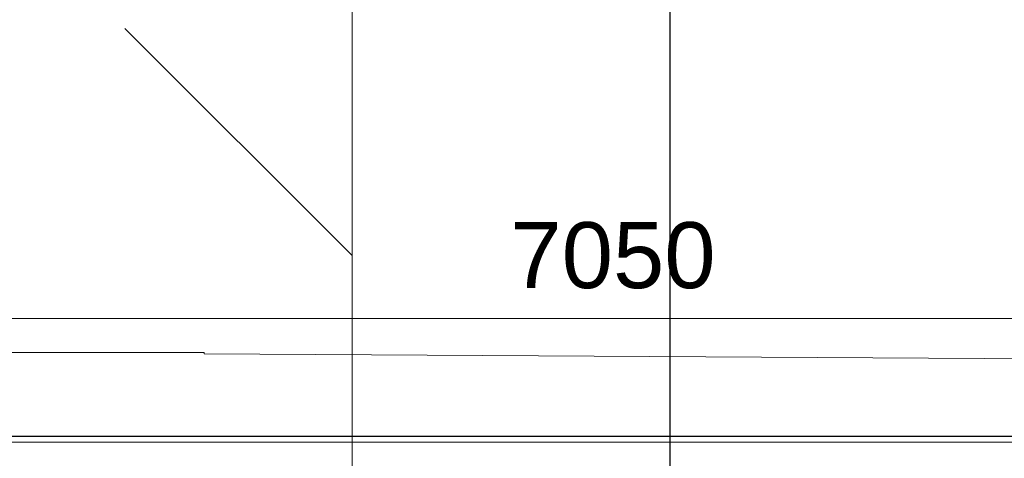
# Model space of a CAD drawing. Header units: millimetres. Extents: x -7161 to 110176, y -144197 to 47288.
# Tile 15 of 28: x 49887 to 53615, y -2232 to -571. Entities that reach past the tile are written whole.
import ezdxf

# ---------------------------------------------------------------- set-up
doc = ezdxf.new("R2010")
doc.units = ezdxf.units.MM
doc.linetypes.add('ADSK_Линия сетки', pattern=[3125, 2500, -312.5, 0, -312.5])
for name, color, linetype, lineweight in [('S-GRID-____-OTLN', 1, 'Continuous', 9), ('Несущие стены', 10, 'Continuous', 40), ('Обмерные чертежи _09_02_2026_ 2 эт_dwg', 8, 'Continuous', 9), ('Оси', 7, 'Continuous', 9), ('Плита', 7, 'Continuous', 9), ('Размеры', 7, 'Continuous', 9)]:
    doc.layers.add(name, color=color, linetype=linetype, lineweight=lineweight)
doc.styles.add('Arial', font='arial.ttf', dxfattribs={"height": 250})

# ---------------------------------------------------------------- blocks, each defined once
blk = doc.blocks.new('Обмерные чертежи _09_02_2026_ 2 эт_dwg_ось сокольники-2038352-Cхема демонтажа сборных ребристых плит перекрытия 2 этажа в осях _Г-Ж_1-3 и Г-Ж_10-12_')
at = {"layer": 'Оси', "color": 250, "lineweight": 30, "flags": 128}
for points in [[(-455016.1, 84678), (-455016.1, 80156.6), (-455016.1, 63892), (-455016.1, 56540.4), (-455016.1, 51884.2), (-455016.1, 45174.3), (-455016.1, 43179.1), (-455016.1, 36624.4), (-455016.1, 36124.4)], [(-445519.6, 41586.2), (-452017.7, 41586.2), (-455016.1, 41586.2), (-459017.2, 41586.2), (-462418.1, 41586.2), (-470317, 41586.2), (-482815.7, 41586.2), (-490714.2, 41586.2), (-493712.8, 41586.2), (-497864.2, 41586.2), (-500863.6, 41586.2), (-507364, 41586.2), (-513024.9, 41586.2), (-513524.9, 41586.2)]]:
    blk.add_lwpolyline(points, dxfattribs=at)
blk = doc.blocks.new('Обмерные чертежи _09_02_2026_ 2 эт_dwg-2037874-Cхема демонтажа сборных ребристых плит перекрытия 2 этажа в осях _Г-Ж_1-3 и Г-Ж_10-12_')
at = {"lineweight": 9}
blk.add_line((-687335.4, -145772.4), (-686475.1, -146632.8), dxfattribs=at)
at = {"lineweight": 9, "flags": 128}
blk.add_lwpolyline([(-687335.4, -135976), (-686475.1, -136836.4), (-686475.1, -148869.3), (-684050.1, -148869.3)], dxfattribs=at)
at = {"layer": 'Несущие стены', "color": 7, "lineweight": 9, "flags": 128}
blk.add_lwpolyline([(-723437.9, -138647.9), (-689518.7, -138647.9), (-689518.7, -138547.7), (-689081.2, -138547.7), (-689081.2, -139047.6), (-688960.8, -139047.6), (-688960.8, -139379), (-689079.7, -139379), (-689020.8, -147000.9), (-688375.3, -147000.9), (-688375.3, -146997.3), (-687773.6, -147000.9), (-687035.8, -147000.9), (-687035.8, -147005.4), (-682182.8, -147034.5), (-682241.8, -139256.5), (-682112.5, -139256.5), (-682112.5, -138658), (-676293.4, -138622), (-676293.4, -138617), (-675934.2, -138617), (-676063.5, -114565.9)], dxfattribs=at)
at = {"layer": 'Плита', "flags": 128}
blk.add_lwpolyline([(-691378.1, -135012.5), (-681998.4, -135180.8), (-681998.4, -147340.1), (-689268.9, -147340.1), (-689268.9, -145422.9), (-723567.4, -145422.9), (-723567.4, -147245.2), (-731114.2, -147245.2), (-731183.2, -138903.8)], dxfattribs=at)
at = {"layer": 'Размеры'}
blk.add_line((-681762.5, -146870.9), (-689212.7, -146870.9), dxfattribs=at)
blk.add_blockref('Обмерные чертежи _09_02_2026_ 2 эт_dwg_ось сокольники-2038352-Cхема демонтажа сборных ребристых плит перекрытия 2 этажа в осях _Г-Ж_1-3 и Г-Ж_10-12_', (-230256.8, -188905))
at = {"layer": 'Размеры', "insert": (-685487.6, -146506.5), "char_height": 250, "width": 930.438, "attachment_point": 2, "line_spacing_factor": 0.941778, "style": 'Arial'}
blk.add_mtext('7050', dxfattribs=at)

msp = doc.modelspace()

# ---------------------------------------------------------------- linework, layer by layer
at = {"layer": 'S-GRID-____-OTLN', "linetype": 'ADSK_Линия сетки'}
for p, q in [((52350, -5199.2), (52350, 47213)), ((-5146.1, -2150), (63081.8, -2150))]:
    msp.add_line(p, q, dxfattribs=at)

# ---------------------------------------------------------------- block references
at = {"layer": 'Обмерные чертежи _09_02_2026_ 2 эт_dwg', "color": 7}
msp.add_blockref('Обмерные чертежи _09_02_2026_ 2 эт_dwg-2037874-Cхема демонтажа сборных ребристых плит перекрытия 2 этажа в осях _Г-Ж_1-3 и Г-Ж_10-12_', (737620.8, 145168.8), dxfattribs=at)

doc.saveas('drawing.dxf')
